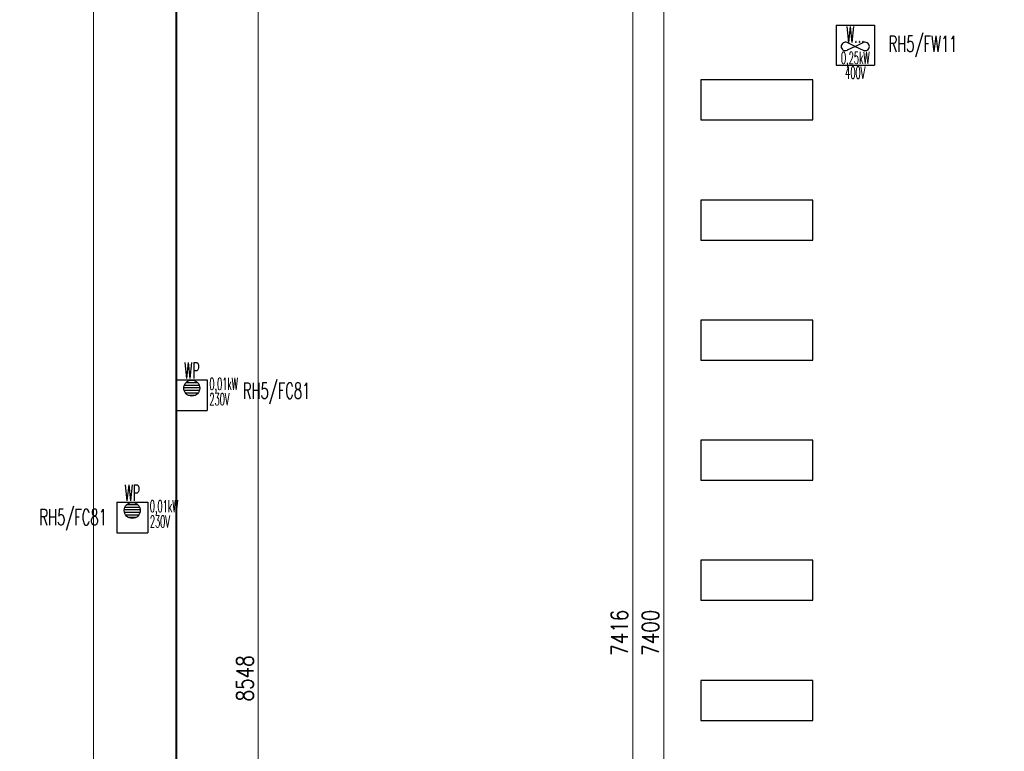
# Model space of a CAD drawing. Header units: millimetres. Extents: x -7955266 to 72030, y -46136 to 9299934.
# Tile 108 of 203: x -5105327 to -5080729, y 6496655 to 6514933. Entities that reach past the tile are written whole.
import ezdxf
from ezdxf.enums import TextEntityAlignment as Align

# ---------------------------------------------------------------- set-up
doc = ezdxf.new("R2010")
doc.units = ezdxf.units.MM
doc.header["$LTSCALE"] = 10
for name, color, linetype, lineweight in [('!XREF', 8, 'Continuous', 5), ('BMS_urzadzenia_nr_obw_magistrala', 140, 'Continuous', 13), ('BMS_urzadzenia_WE_WY', 30, 'Continuous', 20), ('IE_ATRYBUTY_ BLOCK_1', 7, 'Continuous', 25), ('IE_ATRYBUTY_ BLOCK_2', 7, 'Continuous', 18), ('IE_urzadzenia', 30, 'Continuous', 25), ('IE_urzadzenia_nr_obw', 94, 'Continuous', 20), ('IE_zwody', 140, 'Continuous', 40), ('QS Wavin', 94, 'Continuous', 30), ('XREF_E_PRZ24002_rzut dachu$0$0-DACH-ISTN', 8, 'Continuous', 5), ('XREF_E_PRZ24002_rzut dachu$0$DO-HALA-WYMIAR', 8, 'Continuous', 5)]:
    doc.layers.add(name, color=color, linetype=linetype, lineweight=lineweight)
doc.styles.add('ROMANS', font='romans.shx', dxfattribs={"width": 0.8})
doc.styles.add('XREF_E_PRZ24002_rzut dachu$0$CP_ATTR', font='ROMANS.SHX')
doc.styles.add('XREF_E_PRZ24002_rzut dachu$0$ROMANS', font='romans.shx', dxfattribs={"width": 0.8})
doc.dimstyles.new('XREF_E_PRZ24002_rzut dachu$0$STANDARD', dxfattribs={"dimscale": 1.4, "dimtxt": 21, "dimasz": 0.5, "dimexe": 0.2, "dimexo": 0.1, "dimgap": 6, "dimtad": 1, "dimdec": 1, "dimrnd": 0.5, "dimzin": 12, "dimdsep": 46, "dimtxsty": 'XREF_E_PRZ24002_rzut dachu$0$ROMANS', "dimblk1": 'XREF_E_PRZ24002_rzut dachu$0$Q', "dimblk2": 'XREF_E_PRZ24002_rzut dachu$0$Q', "dimsah": 1, "dimcen": 0.5, "dimse1": 1, "dimse2": 1, "dimclrd": 8, "dimclre": 8, "dimclrt": 7, "dimadec": 0, "dimazin": 0, "dimtfac": 1, "dimtdec": 1, "dimtix": 1, "dimtmove": 2, "dimatfit": 3, "dimldrblk": 'XREF_E_PRZ24002_rzut dachu$0$Q', "dimfxl": 1, "dimtolj": 1, "dimtzin": 12, "dimarcsym": 0})

# ---------------------------------------------------------------- blocks, each defined once
blk = doc.blocks.new('XREF_E_PRZ24002_rzut dachu$0$Q')
for p, q in [((10.6, 10.6), (-10.6, -10.6)), ((0, 20), (0, -20))]:
    blk.add_line(p, q)
blk = doc.blocks.new('*D268')
at = {"layer": 'XREF_E_PRZ24002_rzut dachu$0$DO-HALA-WYMIAR', "color": 8, "lineweight": -2, "transparency": 16777216}
blk.add_line((-268247.4, 250493.3), (-268247.4, 259039.3), dxfattribs=at)
at = {"layer": 'XREF_E_PRZ24002_rzut dachu$0$DO-HALA-WYMIAR', "color": 8, "linetype": 'ByBlock', "lineweight": -2, "transparency": 16777216}
for p, rotation in [((-268247.4, 259040.3), 90), ((-268247.4, 250492.3), 270)]:
    blk.add_blockref('XREF_E_PRZ24002_rzut dachu$0$Q', p, dxfattribs=dict(at, rotation=rotation))
at = {"layer": 'XREF_E_PRZ24002_rzut dachu$0$DO-HALA-WYMIAR', "color": 7, "transparency": 16777216, "insert": (-268280.4, 254766.3), "char_height": 42, "attachment_point": 5, "rotation": 90, "style": 'XREF_E_PRZ24002_rzut dachu$0$ROMANS'}
blk.add_mtext('\\A1;8548', dxfattribs=at)
blk = doc.blocks.new('*D298')
at = {"layer": 'XREF_E_PRZ24002_rzut dachu$0$DO-HALA-WYMIAR', "color": 8, "lineweight": -2, "transparency": 16777216}
blk.add_line((-268658.6, 250444.3), (-268658.6, 266387.3), dxfattribs=at)
at = {"layer": 'XREF_E_PRZ24002_rzut dachu$0$DO-HALA-WYMIAR', "color": 8, "linetype": 'ByBlock', "lineweight": -2, "transparency": 16777216}
for p, rotation in [((-268658.6, 266388.3), 90), ((-268658.6, 250443.3), 270)]:
    blk.add_blockref('XREF_E_PRZ24002_rzut dachu$0$Q', p, dxfattribs=dict(at, rotation=rotation))
at = {"layer": 'XREF_E_PRZ24002_rzut dachu$0$DO-HALA-WYMIAR', "color": 7, "transparency": 16777216, "insert": (-268691.6, 258415.8), "char_height": 42, "attachment_point": 5, "rotation": 90, "style": 'XREF_E_PRZ24002_rzut dachu$0$ROMANS'}
blk.add_mtext('\\A1;15945', dxfattribs=at)
blk = doc.blocks.new('*D370')
at = {"layer": 'XREF_E_PRZ24002_rzut dachu$0$DO-HALA-WYMIAR', "color": 8, "lineweight": -2, "transparency": 16777216}
blk.add_line((-267234.5, 251181.3), (-267234.5, 258579.3), dxfattribs=at)
at = {"layer": 'XREF_E_PRZ24002_rzut dachu$0$DO-HALA-WYMIAR', "color": 8, "linetype": 'ByBlock', "lineweight": -2, "transparency": 16777216}
for p, rotation in [((-267234.5, 258580.3), 90), ((-267234.5, 251180.3), 270)]:
    blk.add_blockref('XREF_E_PRZ24002_rzut dachu$0$Q', p, dxfattribs=dict(at, rotation=rotation))
at = {"layer": 'XREF_E_PRZ24002_rzut dachu$0$DO-HALA-WYMIAR', "color": 7, "transparency": 16777216, "insert": (-267267.5, 254880.3), "char_height": 42, "attachment_point": 5, "rotation": 90, "style": 'XREF_E_PRZ24002_rzut dachu$0$ROMANS'}
blk.add_mtext('\\A1;7400', dxfattribs=at)
blk = doc.blocks.new('*D371')
at = {"layer": 'XREF_E_PRZ24002_rzut dachu$0$DO-HALA-WYMIAR', "color": 8, "lineweight": -2, "transparency": 16777216}
blk.add_line((-267311.9, 251173.3), (-267311.9, 258587.3), dxfattribs=at)
at = {"layer": 'XREF_E_PRZ24002_rzut dachu$0$DO-HALA-WYMIAR', "color": 8, "linetype": 'ByBlock', "lineweight": -2, "transparency": 16777216}
for p, rotation in [((-267311.9, 258588.3), 90), ((-267311.9, 251172.3), 270)]:
    blk.add_blockref('XREF_E_PRZ24002_rzut dachu$0$Q', p, dxfattribs=dict(at, rotation=rotation))
at = {"layer": 'XREF_E_PRZ24002_rzut dachu$0$DO-HALA-WYMIAR', "color": 7, "transparency": 16777216, "insert": (-267344.9, 254880.3), "char_height": 42, "attachment_point": 5, "rotation": 90, "style": 'XREF_E_PRZ24002_rzut dachu$0$ROMANS'}
blk.add_mtext('\\A1;7416', dxfattribs=at)
blk = doc.blocks.new('urzadzenie_wpust dachowy')
h = blk.add_hatch()
h.set_pattern_fill('ANSI31', color=256, scale=10, angle=315, style=0)
h.set_pattern_definition([(0, (3e-14, -297.45), (1e-14, 31.75), [])])
edge = h.paths.add_edge_path()
edge.add_arc((-1, -104), 100, 0, 360)
for p, q in [((-192, 0), (192, 0)), ((-192, 0), (-192, -384)), ((192, 0), (192, -384)), ((-192, -384), (192, -384))]:
    blk.add_line(p, q)
blk.add_circle((-1, -104), 100)
at = {"layer": 'BMS_urzadzenia_nr_obw_magistrala', "style": 'ROMANS', "width": 0.5, "flags": 8}
blk.add_attdef('ADR_BMS', (239, -153), '', height=150, dxfattribs=at)
at = {"layer": 'BMS_urzadzenia_WE_WY', "style": 'ROMANS', "width": 0.5, "flags": 8}
blk.add_attdef('BMS_WE_WY', (239, -358), '', height=150, dxfattribs=at)
at = {"layer": 'IE_ATRYBUTY_ BLOCK_1', "style": 'ROMANS', "width": 0.5, "flags": 8}
blk.add_attdef('TYP', text='', height=200, dxfattribs=at).set_placement((-1, 18), align=Align.CENTER)
at = {"layer": 'IE_ATRYBUTY_ BLOCK_2', "style": 'ROMANS', "width": 0.5, "flags": 8}
for tag, p in [('OPIS1', (-1, -366)), ('OPIS2', (-1, -759))]:
    blk.add_attdef(tag, text='', height=150, dxfattribs=at).set_placement(p, align=Align.CENTER)
at = {"layer": 'IE_urzadzenia_nr_obw', "style": 'ROMANS', "width": 0.5, "flags": 8}
blk.add_attdef('NR_OBW', text='', height=150, dxfattribs=at).set_placement((-1, -570), align=Align.CENTER)
blk = doc.blocks.new('urzadzenie_wentylator')
for p, q in [((-240, 0), (240, 0)), ((-240, 0), (-240, -500)), ((240, 0), (240, -500)), ((0, -266), (-99, -218)), ((0, -266), (99, -218)), ((0, -266), (-99, -313)), ((0, -266), (99, -313)), ((-240, -500), (240, -500))]:
    blk.add_line(p, q)
for centre, start, end in [((-122, -267), 64.5721, 178.2038), ((122, -267), 1.7962, 115.4279), ((-122, -264), 181.7962, 295.4279), ((122, -264), 244.5721, 358.2038)]:
    blk.add_arc(centre, 54, start, end)
at = {"layer": 'BMS_urzadzenia_nr_obw_magistrala', "style": 'ROMANS', "width": 0.5, "flags": 8}
blk.add_attdef('ADR_BMS', (289, -362), '', height=150, dxfattribs=at)
at = {"layer": 'BMS_urzadzenia_WE_WY', "style": 'ROMANS', "width": 0.5, "flags": 8}
blk.add_attdef('BMS_WE_WY', (289, -567), '', height=150, dxfattribs=at)
at = {"layer": 'IE_ATRYBUTY_ BLOCK_1', "style": 'ROMANS', "width": 0.5, "flags": 8}
blk.add_attdef('TYP', text='', height=200, dxfattribs=at).set_placement((0, -217), align=Align.CENTER)
at = {"layer": 'IE_ATRYBUTY_ BLOCK_2', "style": 'ROMANS', "width": 0.5, "flags": 8}
for tag, p in [('OPIS2', (0, -484)), ('OPIS1', (0, -668))]:
    blk.add_attdef(tag, text='', height=150, dxfattribs=at).set_placement(p, align=Align.CENTER)
at = {"layer": 'IE_urzadzenia_nr_obw', "style": 'ROMANS', "width": 0.5, "flags": 8}
blk.add_attdef('NR_OBW', (289, -176), '', height=150, dxfattribs=at)
blk = doc.blocks.new('G$C4A87D2E6')
at = {"layer": 'QS Wavin', "color": 1}
for points in [[(-8651.5, -12086), (-8651.5, -11986), (-8931.5, -11986), (-8931.5, -12086)], [(-8651.5, -12386), (-8651.5, -12286), (-8931.5, -12286), (-8931.5, -12386)], [(-8651.5, -12686), (-8651.5, -12586), (-8931.5, -12586), (-8931.5, -12686)], [(-8651.5, -12986), (-8651.5, -12886), (-8931.5, -12886), (-8931.5, -12986)], [(-8651.5, -13286), (-8651.5, -13186), (-8931.5, -13186), (-8931.5, -13286)], [(-8651.5, -13586), (-8651.5, -13486), (-8931.5, -13486), (-8931.5, -13586)]]:
    blk.add_lwpolyline(points, close=True, dxfattribs=at)
blk = doc.blocks.new('XREF_E_PRZ24002_rzut dachu')
at = {"layer": 'XREF_E_PRZ24002_rzut dachu$0$0-DACH-ISTN', "linetype": 'ByBlock', "style": 'XREF_E_PRZ24002_rzut dachu$0$CP_ATTR', "flags": 9}
for tag, p, height, width in [('NAME', (-279398.18, 267206.19), 0.01, 2.430116), ('PRODUCER', (-279398.18, 267206.19), 0.01, 2.430116), ('PRODUCT-TYPE', (-279398.18, 267206.19), 0.01, 2.430116), ('ARTICLE', (-279398.18, 267206.19), 0.01, 2.430116), ('FLOW', (-279398.18, 267206.19), 0.01, 2.430116), ('OTHER', (-279398.18, 267206.19), 0.01, 2.430116), ('NAME', (-279644.05, 267204.19), 0.01, 3.078589), ('PRODUCER', (-279644.05, 267204.19), 0.01, 3.078589), ('PRODUCT-TYPE', (-279644.05, 267204.19), 0.01, 3.078589), ('ARTICLE', (-279644.05, 267204.19), 0.01, 3.078589), ('FLOW', (-279644.05, 267204.19), 0.01, 3.078589), ('OTHER', (-279644.05, 267204.19), 0.01, 3.078589), ('NAME', (-279880.82, 267079.33), 0.01, 0.520644), ('PRODUCER', (-279880.82, 267079.33), 0.01, 0.520644), ('PRODUCT-TYPE', (-279880.82, 267079.33), 0.01, 0.520644), ('ARTICLE', (-279880.82, 267079.33), 0.01, 0.520644), ('FLOW', (-279880.82, 267079.33), 0.01, 0.520644), ('OTHER', (-279880.82, 267079.33), 0.01, 0.520644), ('NAME', (-279828.75, 267079.33), 0.0001, 1), ('PRODUCER', (-279828.75, 267079.33), 0.0001, 1), ('PRODUCT-TYPE', (-279828.75, 267079.33), 0.0001, 1), ('ARTICLE', (-279828.75, 267079.33), 0.0001, 1), ('FLOW', (-279828.75, 267079.33), 0.0001, 1), ('OTHER', (-279828.75, 267079.33), 0.0001, 1), ('NAME', (-279558.18, 266590.11), 0.0001, 1), ('PRODUCER', (-279558.18, 266590.11), 0.0001, 1), ('PRODUCT-TYPE', (-279558.18, 266590.11), 0.0001, 1), ('ARTICLE', (-279558.18, 266590.11), 0.0001, 1), ('FLOW', (-279558.18, 266590.11), 0.0001, 1), ('OTHER', (-279558.18, 266590.11), 0.0001, 1), ('NAME', (-280739.27, 251288.91), 0.0001, 1), ('PRODUCER', (-280739.27, 251288.91), 0.0001, 1), ('PRODUCT-TYPE', (-280739.27, 251288.91), 0.0001, 1), ('ARTICLE', (-280739.27, 251288.91), 0.0001, 1), ('FLOW', (-280739.27, 251288.91), 0.0001, 1), ('OTHER', (-280739.27, 251288.91), 0.0001, 1), ('NAME', (-280605.65, 251288.91), 0.0001, 1), ('PRODUCER', (-280605.65, 251288.91), 0.0001, 1), ('PRODUCT-TYPE', (-280605.65, 251288.91), 0.0001, 1), ('ARTICLE', (-280605.65, 251288.91), 0.0001, 1), ('FLOW', (-280605.65, 251288.91), 0.0001, 1), ('OTHER', (-280605.65, 251288.91), 0.0001, 1), ('NAME', (-279957.38, 251288.91), 0.0001, 1), ('PRODUCER', (-279957.38, 251288.91), 0.0001, 1), ('PRODUCT-TYPE', (-279957.38, 251288.91), 0.0001, 1), ('ARTICLE', (-279957.38, 251288.91), 0.0001, 1), ('FLOW', (-279957.38, 251288.91), 0.0001, 1), ('OTHER', (-279957.38, 251288.91), 0.0001, 1)]:
    blk.add_attdef(tag, p, '', height=height, dxfattribs=dict(at, width=width))
for tag, p, height, rotation, width in [('NAME', (-279015.17, 267206.19), 0.0001, 180, 1), ('PRODUCER', (-279015.17, 267206.19), 0.0001, 180, 1), ('PRODUCT-TYPE', (-279015.17, 267206.19), 0.0001, 180, 1), ('ARTICLE', (-279015.17, 267206.19), 0.0001, 180, 1), ('FLOW', (-279015.17, 267206.19), 0.0001, 180, 1), ('OTHER', (-279015.17, 267206.19), 0.0001, 180, 1), ('PRODUCT-TYPE', (-278926.22, 267206.19), 0.015, 180, 0.592965), ('PRODUCER', (-278926.22, 267206.19), 0.015, 180, 0.592965), ('ARTICLE', (-278926.22, 267206.19), 0.015, 180, 0.592965), ('NAME', (-278926.22, 267206.19), 0.015, 180, 0.592965), ('FLOW', (-278926.22, 267206.19), 0.015, 180, 0.592965), ('OTHER', (-278926.22, 267206.19), 0.015, 180, 0.592965), ('PRODUCT-TYPE', (-279196.19, 267204.19), 0.0001, 180, 1), ('NAME', (-279196.19, 267204.19), 0.0001, 180, 1), ('PRODUCER', (-279196.19, 267204.19), 0.0001, 180, 1), ('ARTICLE', (-279196.19, 267204.19), 0.0001, 180, 1), ('FLOW', (-279196.19, 267204.19), 0.0001, 180, 1), ('OTHER', (-279196.19, 267204.19), 0.0001, 180, 1), ('PRODUCT-TYPE', (-279109.07, 267204.19), 0.015, 180, 0.580797), ('PRODUCER', (-279109.07, 267204.19), 0.015, 180, 0.580797), ('ARTICLE', (-279109.07, 267204.19), 0.015, 180, 0.580797), ('NAME', (-279109.07, 267204.19), 0.015, 180, 0.580797), ('FLOW', (-279109.07, 267204.19), 0.015, 180, 0.580797), ('OTHER', (-279109.07, 267204.19), 0.015, 180, 0.580797), ('NAME', (-281440.06, 251297.51), 0.0001, 135, 1), ('PRODUCER', (-281440.06, 251297.51), 0.0001, 135, 1), ('PRODUCT-TYPE', (-281440.06, 251297.51), 0.0001, 135, 1), ('ARTICLE', (-281440.06, 251297.51), 0.0001, 135, 1), ('FLOW', (-281440.06, 251297.51), 0.0001, 135, 1), ('OTHER', (-281440.06, 251297.51), 0.0001, 135, 1), ('NAME', (-281343.26, 251313.16), 0.0001, 180, 1), ('PRODUCER', (-281343.26, 251313.16), 0.0001, 180, 1), ('PRODUCT-TYPE', (-281343.26, 251313.16), 0.0001, 180, 1), ('ARTICLE', (-281343.26, 251313.16), 0.0001, 180, 1), ('FLOW', (-281343.26, 251313.16), 0.0001, 180, 1), ('OTHER', (-281343.26, 251313.16), 0.0001, 180, 1), ('NAME', (-281411.29, 251268.73), 0.0001, 315, 1), ('PRODUCER', (-281411.29, 251268.73), 0.0001, 315, 1), ('PRODUCT-TYPE', (-281411.29, 251268.73), 0.0001, 315, 1), ('ARTICLE', (-281411.29, 251268.73), 0.0001, 315, 1), ('FLOW', (-281411.29, 251268.73), 0.0001, 315, 1), ('OTHER', (-281411.29, 251268.73), 0.0001, 315, 1), ('NAME', (-281127.88, 251288.91), 0.0001, 180, 1), ('PRODUCER', (-281127.88, 251288.91), 0.0001, 180, 1), ('PRODUCT-TYPE', (-281127.88, 251288.91), 0.0001, 180, 1), ('ARTICLE', (-281127.88, 251288.91), 0.0001, 180, 1), ('FLOW', (-281127.88, 251288.91), 0.0001, 180, 1), ('OTHER', (-281127.88, 251288.91), 0.0001, 180, 1)]:
    blk.add_attdef(tag, p, '', height=height, rotation=rotation, dxfattribs=dict(at, width=width))
at = {"layer": 'XREF_E_PRZ24002_rzut dachu$0$0-DACH-ISTN', "linetype": 'ByBlock', "style": 'XREF_E_PRZ24002_rzut dachu$0$CP_ATTR', "text_generation_flag": 4, "width": 1, "flags": 9}
for tag, p, rotation in [('NAME', (-279463.18, 267141.19), 90), ('PRODUCER', (-279463.18, 267141.19), 90), ('PRODUCT-TYPE', (-279463.18, 267141.19), 90), ('ARTICLE', (-279463.18, 267141.19), 90), ('FLOW', (-279463.18, 267141.19), 90), ('OTHER', (-279463.18, 267141.19), 90), ('NAME', (-281127.88, 251288.91), 180), ('PRODUCER', (-281127.88, 251288.91), 180), ('PRODUCT-TYPE', (-281127.88, 251288.91), 180), ('ARTICLE', (-281127.88, 251288.91), 180), ('FLOW', (-281127.88, 251288.91), 180), ('OTHER', (-281127.88, 251288.91), 180)]:
    blk.add_attdef(tag, p, '', height=0.0001, rotation=rotation, dxfattribs=at)
at = {"layer": 'XREF_E_PRZ24002_rzut dachu$0$0-DACH-ISTN', "linetype": 'ByBlock', "style": 'XREF_E_PRZ24002_rzut dachu$0$CP_ATTR', "flags": 9}
for tag, p, height, rotation in [('PRODUCT-TYPE', (-279586.68, 266526.19), 0.0025, 180), ('PRODUCER', (-279586.68, 266526.19), 0.0025, 180), ('ARTICLE', (-279586.68, 266526.19), 0.0025, 180), ('NAME', (-279586.68, 266526.19), 0.0025, 180), ('FLOW', (-279586.68, 266526.19), 0.0025, 180), ('OTHER', (-279586.68, 266526.19), 0.0025, 180), ('NAME', (-281440.06, 251297.51), 0.0001, 315), ('PRODUCER', (-281440.06, 251297.51), 0.0001, 315), ('PRODUCT-TYPE', (-281440.06, 251297.51), 0.0001, 315), ('ARTICLE', (-281440.06, 251297.51), 0.0001, 315), ('FLOW', (-281440.06, 251297.51), 0.0001, 315), ('OTHER', (-281440.06, 251297.51), 0.0001, 315), ('NAME', (-281117.1, 251288.91), 0.0001, 180), ('PRODUCER', (-281117.1, 251288.91), 0.0001, 180), ('PRODUCT-TYPE', (-281117.1, 251288.91), 0.0001, 180), ('ARTICLE', (-281117.1, 251288.91), 0.0001, 180), ('FLOW', (-281117.1, 251288.91), 0.0001, 180), ('OTHER', (-281117.1, 251288.91), 0.0001, 180), ('NAME', (-280739.27, 251288.91), 0.0001, 180), ('PRODUCER', (-280739.27, 251288.91), 0.0001, 180), ('PRODUCT-TYPE', (-280739.27, 251288.91), 0.0001, 180), ('ARTICLE', (-280739.27, 251288.91), 0.0001, 180), ('FLOW', (-280739.27, 251288.91), 0.0001, 180), ('OTHER', (-280739.27, 251288.91), 0.0001, 180), ('NAME', (-279957.38, 251288.91), 0.0001, 180), ('PRODUCER', (-279957.38, 251288.91), 0.0001, 180), ('PRODUCT-TYPE', (-279957.38, 251288.91), 0.0001, 180), ('ARTICLE', (-279957.38, 251288.91), 0.0001, 180), ('FLOW', (-279957.38, 251288.91), 0.0001, 180), ('OTHER', (-279957.38, 251288.91), 0.0001, 180)]:
    blk.add_attdef(tag, p, '', height=height, rotation=rotation, dxfattribs=at)
at = {"layer": 'XREF_E_PRZ24002_rzut dachu$0$0-DACH-ISTN', "linetype": 'ByBlock', "style": 'XREF_E_PRZ24002_rzut dachu$0$CP_ATTR'}
for tag, p, height, flags in [('GROUP', (-281520.03, 251451.25), 0.00005, 1), ('NUMBER', (-281520.03, 251451.25), 0.00005, 1), ('PRODUCER', (-281520.03, 251451.25), 0.00005, 1), ('ARTICLE', (-281520.03, 251451.25), 0.00005, 1), ('PRODUCT-TYPE', (-281520.03, 251451.25), 0.00005, 1), ('ORDER-NO', (-281520.03, 251451.25), 0.00005, 1), ('CHARACTER', (-281520.03, 251451.25), 0.00005, 1), ('DN', (-281520.03, 251451.25), 0.00005, 1), ('NAME', (-281520.03, 251451.25), 0.00005, 1), ('TEMPERATURE', (-281520.03, 251451.25), 0.00005, 1), ('FLOW', (-281520.03, 251451.25), 0.00005, 1), ('POWER', (-281520.03, 251451.25), 0.00005, 1), ('VOLTAGE', (-281520.03, 251451.25), 0.00005, 1), ('WEIGHT', (-281520.03, 251451.25), 0.00005, 1), ('PN', (-281520.03, 251451.25), 0.00005, 1), ('H', (-281520.03, 251451.25), 0.00005, 1), ('VAL', (-281520.03, 251451.25), 0.00005, 1), ('NAME', (-281343.26, 251313.16), 0.0001, 9), ('PRODUCER', (-281343.26, 251313.16), 0.0001, 9), ('PRODUCT-TYPE', (-281343.26, 251313.16), 0.0001, 9), ('ARTICLE', (-281343.26, 251313.16), 0.0001, 9), ('FLOW', (-281343.26, 251313.16), 0.0001, 9), ('OTHER', (-281343.26, 251313.16), 0.0001, 9), ('NAME', (-281127.88, 251288.91), 0.0001, 9), ('PRODUCER', (-281127.88, 251288.91), 0.0001, 9), ('PRODUCT-TYPE', (-281127.88, 251288.91), 0.0001, 9), ('ARTICLE', (-281127.88, 251288.91), 0.0001, 9), ('FLOW', (-281127.88, 251288.91), 0.0001, 9), ('OTHER', (-281127.88, 251288.91), 0.0001, 9), ('NAME', (-280750.05, 251288.91), 0.0001, 9), ('PRODUCER', (-280750.05, 251288.91), 0.0001, 9), ('PRODUCT-TYPE', (-280750.05, 251288.91), 0.0001, 9), ('ARTICLE', (-280750.05, 251288.91), 0.0001, 9), ('FLOW', (-280750.05, 251288.91), 0.0001, 9), ('OTHER', (-280750.05, 251288.91), 0.0001, 9), ('NAME', (-280647.27, 251288.91), 0.0001, 9), ('PRODUCER', (-280647.27, 251288.91), 0.0001, 9), ('PRODUCT-TYPE', (-280647.27, 251288.91), 0.0001, 9), ('ARTICLE', (-280647.27, 251288.91), 0.0001, 9), ('FLOW', (-280647.27, 251288.91), 0.0001, 9), ('OTHER', (-280647.27, 251288.91), 0.0001, 9), ('NAME', (-281393.61, 251261.41), 0.0001, 9), ('PRODUCER', (-281393.61, 251261.41), 0.0001, 9), ('PRODUCT-TYPE', (-281393.61, 251261.41), 0.0001, 9), ('ARTICLE', (-281393.61, 251261.41), 0.0001, 9), ('FLOW', (-281393.61, 251261.41), 0.0001, 9), ('OTHER', (-281393.61, 251261.41), 0.0001, 9), ('GROUP', (-281345.5, 250753.98), 0.00005, 1), ('NUMBER', (-281345.5, 250753.98), 0.00005, 1), ('PRODUCER', (-281345.5, 250753.98), 0.00005, 1), ('ARTICLE', (-281345.5, 250753.98), 0.00005, 1), ('PRODUCT-TYPE', (-281345.5, 250753.98), 0.00005, 1), ('ORDER-NO', (-281345.5, 250753.98), 0.00005, 1), ('CHARACTER', (-281345.5, 250753.98), 0.00005, 1), ('DN', (-281345.5, 250753.98), 0.00005, 1), ('NAME', (-281345.5, 250753.98), 0.00005, 1), ('TEMPERATURE', (-281345.5, 250753.98), 0.00005, 1), ('FLOW', (-281345.5, 250753.98), 0.00005, 1), ('POWER', (-281345.5, 250753.98), 0.00005, 1), ('VOLTAGE', (-281345.5, 250753.98), 0.00005, 1), ('WEIGHT', (-281345.5, 250753.98), 0.00005, 1), ('PN', (-281345.5, 250753.98), 0.00005, 1), ('H', (-281345.5, 250753.98), 0.00005, 1), ('VAL', (-281345.5, 250753.98), 0.00005, 1)]:
    blk.add_attdef(tag, p, '', height=height, dxfattribs=dict(at, flags=flags))
at = {"layer": 'XREF_E_PRZ24002_rzut dachu$0$0-DACH-ISTN', "linetype": 'ByBlock', "style": 'XREF_E_PRZ24002_rzut dachu$0$CP_ATTR', "text_generation_flag": 4, "width": 1, "flags": 9}
for tag in ['NAME', 'PRODUCER', 'PRODUCT-TYPE', 'ARTICLE', 'FLOW', 'OTHER']:
    blk.add_attdef(tag, (-280739.27, 251288.91), '', height=0.0001, dxfattribs=at)
at = {"layer": 'XREF_E_PRZ24002_rzut dachu$0$0-DACH-ISTN', "linetype": 'ByBlock', "style": 'XREF_E_PRZ24002_rzut dachu$0$CP_ATTR', "flags": 9}
for tag, p in [('GROUP', (-280584.33, 251288.18)), ('ARTICLE', (-280584.33, 251288.17)), ('PRODUCT-TYPE', (-280584.33, 251288.17)), ('ORDER-NO', (-280584.33, 251288.16)), ('PRODUCER', (-280584.33, 251288.16)), ('NAME', (-280584.32, 251288.18)), ('NUMBER', (-280584.33, 251288.18)), ('TEMPERATURE', (-280584.31, 251288.18)), ('FLOW', (-280584.31, 251288.18)), ('CHARACTER', (-280584.31, 251288.17)), ('POWER', (-280584.31, 251288.16)), ('VOLTAGE', (-280584.31, 251288.16)), ('PN', (-280584.3, 251288.18)), ('OTHER', (-280584.3, 251288.18)), ('DN', (-280584.3, 251288.17))]:
    blk.add_attdef(tag, text='', height=0.002, dxfattribs=at).set_placement(p, align=Align.MIDDLE_LEFT)
at = {"layer": 'XREF_E_PRZ24002_rzut dachu$0$0-DACH-ISTN', "linetype": 'ByBlock', "style": 'XREF_E_PRZ24002_rzut dachu$0$CP_ATTR', "width": 1, "flags": 9}
for tag, height, p in [('GROUP', 0.00158, (-279928.78, 251288.33)), ('ARTICLE', 0.00158, (-279928.78, 251288.33)), ('PRODUCT-TYPE', 0.00158, (-279928.78, 251288.33)), ('ORDER-NO', 0.00157, (-279928.78, 251288.32)), ('PRODUCER', 0.00158, (-279928.78, 251288.32)), ('NAME', 0.00158, (-279928.77, 251288.34)), ('NUMBER', 0.00158, (-279928.78, 251288.34)), ('TEMPERATURE', 0.00158, (-279928.77, 251288.34)), ('OTHER', 0.00158, (-279928.76, 251288.34)), ('CHARACTER', 0.00158, (-279928.76, 251288.33)), ('FLOW', 0.00158, (-279928.76, 251288.33)), ('POWER', 0.00158, (-279928.76, 251288.32)), ('VOLTAGE', 0.00158, (-279928.76, 251288.32)), ('DN', 0.00158, (-279928.75, 251288.33)), ('PN', 0.00158, (-279928.75, 251288.33))]:
    blk.add_attdef(tag, text='', height=height, dxfattribs=at).set_placement(p, align=Align.MIDDLE_LEFT)
at = {"layer": 'XREF_E_PRZ24002_rzut dachu$0$DO-HALA-WYMIAR'}
for base, p1, p2, picture, middle in [((-268658.61, 266388.33), (-268533.04, 250443.33, 0), (-268481.68, 266388.33, 0), '*D298', (-268691.61, 258415.83)), ((-268247.37, 259040.33), (-268452.68, 250492.33, 0), (-268452.68, 259040.33, 0), '*D268', (-268280.37, 254766.33)), ((-267311.94, 258588.33, 0), (-267237.16, 251172.33, 0), (-267237.16, 258588.33, 0), '*D371', (-267344.94, 254880.33, 0)), ((-267234.46, 258580.33, 0), (-267151.68, 251180.33, 0), (-267151.68, 258580.33, 0), '*D370', (-267267.46, 254880.33, 0))]:
    dim = blk.add_linear_dim(base=base, p1=p1, p2=p2, angle=90, dimstyle='XREF_E_PRZ24002_rzut dachu$0$STANDARD', override={"dimscale": 2}, dxfattribs=at)
    dim.commit()
    dim.dimension.update_dxf_attribs({"geometry": picture, "text_midpoint": middle})

msp = doc.modelspace()

# ---------------------------------------------------------------- linework, layer by layer
at = {"layer": 'IE_zwody'}
msp.add_line((-5101421, 6541458, 0), (-5101421, 6455617, 0), dxfattribs=at)

# ---------------------------------------------------------------- block references
at = {"layer": '!XREF', "xscale": 10, "yscale": 10, "zscale": 10}
msp.add_blockref('XREF_E_PRZ24002_rzut dachu', (-2416894, 3950814, 0), dxfattribs=at)
at = {"xscale": 10, "yscale": 10, "zscale": 10}
msp.add_blockref('G$C4A87D2E6', (-4998996, 6633288), dxfattribs=at)
at = {"layer": 'IE_urzadzenia', "xscale": 2, "yscale": 2, "zscale": 2}
msp.add_blockref('urzadzenie_wentylator', (-5084453, 6514796), dxfattribs=at).add_auto_attribs({'TYP': 'W...', 'OPIS2': '0,25kW', 'OPIS1': '400V'})
at = {"layer": 'IE_urzadzenia'}
ref = msp.add_blockref('urzadzenie_wpust dachowy', (-5101026, 6505937), dxfattribs=dict(at, xscale=2, yscale=2, zscale=2))
ref.add_attrib('OPIS1', '0,01kW', dxfattribs={"layer": 'IE_ATRYBUTY_ BLOCK_2', "height": 300, "style": 'ROMANS', "width": 0.5, "flags": 8}).set_placement((-5100232, 6505684), align=Align.CENTER)
ref.add_attrib('OPIS2', '230V', dxfattribs={"layer": 'IE_ATRYBUTY_ BLOCK_2', "height": 300, "style": 'ROMANS', "width": 0.5, "flags": 8}).set_placement((-5100336, 6505300), align=Align.CENTER)
ref.add_attrib('TYP', 'WP', dxfattribs={"layer": 'IE_ATRYBUTY_ BLOCK_1', "height": 400, "style": 'ROMANS', "width": 0.5, "flags": 8}).set_placement((-5101027, 6505973), align=Align.CENTER)
ref = msp.add_blockref('urzadzenie_wpust dachowy', (-5102513, 6502881), dxfattribs=dict(at, xscale=2, yscale=2, zscale=2))
ref.add_attrib('OPIS1', '0,01kW', dxfattribs={"layer": 'IE_ATRYBUTY_ BLOCK_2', "height": 300, "style": 'ROMANS', "width": 0.5, "flags": 8}).set_placement((-5101719, 6502628), align=Align.CENTER)
ref.add_attrib('OPIS2', '230V', dxfattribs={"layer": 'IE_ATRYBUTY_ BLOCK_2', "height": 300, "style": 'ROMANS', "width": 0.5, "flags": 8}).set_placement((-5101823, 6502243), align=Align.CENTER)
ref.add_attrib('TYP', 'WP', dxfattribs={"layer": 'IE_ATRYBUTY_ BLOCK_1', "height": 400, "style": 'ROMANS', "width": 0.5, "flags": 8}).set_placement((-5102514, 6502916), align=Align.CENTER)

# ---------------------------------------------------------------- texts
at = {"layer": 'IE_urzadzenia_nr_obw', "style": 'ROMANS', "width": 0.6}
for s, p in [('RH5/FW11', (-5083620, 6514130)), ('RH5/FC81', (-5099753, 6505465)), ('RH5/FC81', (-5104836, 6502305))]:
    msp.add_text(s, height=400, dxfattribs=at).set_placement(p)

doc.saveas('drawing.dxf')
